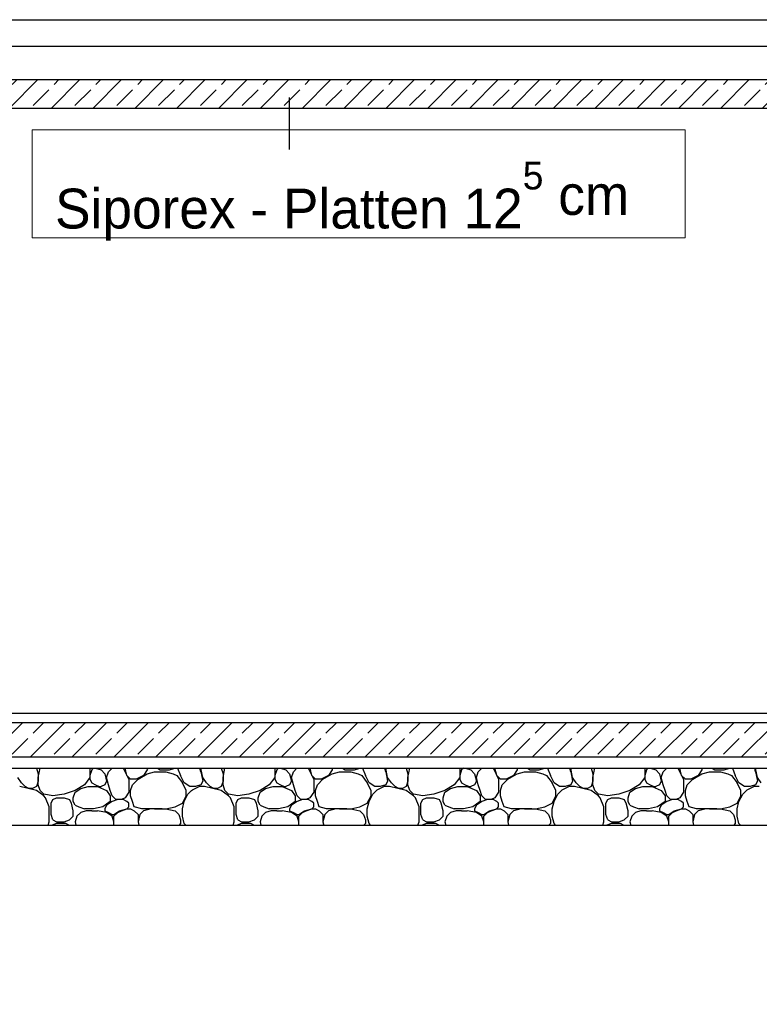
# Model space of a CAD drawing. Extents: x -73 to 359, y -4 to 85.
# Tile 66 of 149: x 50.03 to 53.28, y -0.16 to 4.17. Entities that reach past the tile are written whole.
import ezdxf

# ---------------------------------------------------------------- set-up
doc = ezdxf.new("R2010")
doc.units = 0
doc.header["$MEASUREMENT"] = 0
for name, color, linetype in [('P_BM_AUSSEN', 7, 'Continuous'), ('P_ZE_TEXT', 7, 'Continuous'), ('R_NT_DACH', 7, 'Continuous'), ('R_TR_HIDDEN', 7, 'Continuous'), ('Schraffuren', 7, 'Continuous')]:
    doc.layers.add(name, color=color, linetype=linetype)
doc.styles.add('ERSTELLTER_STIL_1', font='txt')
doc.dimstyles.new('ERSTELLTER_STIL__2', dxfattribs={"dimtxt": 0.175, "dimasz": 0.095, "dimexe": 0.18, "dimexo": 0, "dimgap": 0.09, "dimtad": 1, "dimtih": 1, "dimtoh": 1, "dimzin": 0, "dimdsep": 46, "dimtxsty": 'ERSTELLTER_STIL_1', "dimblk": 'ARROWHEAD_6', "dimblk1": 'ARROWHEAD_6', "dimblk2": 'ARROWHEAD_6', "dimcen": 0.09, "dimclrd": 7, "dimclre": 7, "dimclrt": 7, "dimadec": 0, "dimazin": 0, "dimtfac": 1, "dimtdec": 4, "dimtmove": 0, "dimatfit": 3, "dimfxl": 0, "dimtolj": 1, "dimtzin": 0, "dimarcsym": 0})
pattern_1 = [(45, (15.84666, 1.08162), (-0.09192388, 0.09192388), []), (45, (15.8007, 1.12758), (-0.09192388, 0.09192388), [0.0975, -0.0325])]

# ---------------------------------------------------------------- blocks, each defined once
blk = doc.blocks.new('*X12', base_point=(15.8467, 1.0816))
at = {"layer": 'Schraffuren', "linetype": 'Continuous'}
for p, q in [((50.1024, 0.8816), (50.1105, 0.8575)), ((50.1105, 0.8412), (50.1186, 0.8816)), ((50.338, 0.8816), (50.338, 0.8412)), ((50.3461, 0.8737), (50.338, 0.8493)), ((50.354, 0.8816), (50.3461, 0.8737)), ((50.3631, 0.8816), (50.3868, 0.8737)), ((50.3868, 0.8737), (50.403, 0.8575)), ((50.4111, 0.8412), (50.4193, 0.8656)), ((50.4193, 0.8656), (50.4353, 0.8816)), ((50.4844, 0.8816), (50.5005, 0.8493)), ((50.5005, 0.8493), (50.4925, 0.8816)), ((50.5899, 0.8737), (50.5737, 0.8493)), ((50.5919, 0.8816), (50.5899, 0.8737)), ((50.5899, 0.8575), (50.6224, 0.8656)), ((50.6224, 0.8656), (50.6712, 0.8656)), ((50.635, 0.8816), (50.6468, 0.8737)), ((50.6468, 0.8737), (50.6874, 0.8737)), ((50.6712, 0.8656), (50.7037, 0.8575)), ((50.6874, 0.8737), (50.7111, 0.8816)), ((50.7233, 0.8816), (50.7362, 0.8493)), ((50.8256, 0.8656), (50.8216, 0.8816)), ((50.8337, 0.8412), (50.8256, 0.8816)), ((50.8256, 0.8656), (50.8337, 0.825)), ((50.915, 0.8816), (50.9231, 0.8575)), ((50.9231, 0.8412), (50.9312, 0.8816)), ((51.1506, 0.8816), (51.1506, 0.8412)), ((51.1587, 0.8737), (51.1506, 0.8493)), ((51.1666, 0.8816), (51.1587, 0.8737)), ((51.1757, 0.8816), (51.1994, 0.8737)), ((51.1994, 0.8737), (51.2156, 0.8575)), ((51.2237, 0.8412), (51.2319, 0.8656)), ((51.2319, 0.8656), (51.2479, 0.8816)), ((51.297, 0.8816), (51.3131, 0.8493)), ((51.3131, 0.8493), (51.3051, 0.8816)), ((51.4025, 0.8737), (51.3863, 0.8493)), ((51.4045, 0.8816), (51.4025, 0.8737)), ((51.4025, 0.8575), (51.435, 0.8656)), ((51.435, 0.8656), (51.4838, 0.8656)), ((51.4476, 0.8816), (51.4594, 0.8737)), ((51.4594, 0.8737), (51.5, 0.8737)), ((51.4838, 0.8656), (51.5163, 0.8575)), ((51.5, 0.8737), (51.5237, 0.8816)), ((51.5359, 0.8816), (51.5488, 0.8493)), ((51.6382, 0.8656), (51.6342, 0.8816)), ((51.6463, 0.8412), (51.6382, 0.8816)), ((51.6382, 0.8656), (51.6463, 0.825)), ((51.7276, 0.8816), (51.7357, 0.8575)), ((51.7357, 0.8412), (51.7438, 0.8816)), ((51.9632, 0.8816), (51.9632, 0.8412)), ((51.9713, 0.8737), (51.9632, 0.8493)), ((51.9792, 0.8816), (51.9713, 0.8737)), ((51.9883, 0.8816), (52.012, 0.8737)), ((52.012, 0.8737), (52.0282, 0.8575)), ((52.0363, 0.8412), (52.0445, 0.8656)), ((52.0445, 0.8656), (52.0605, 0.8816)), ((52.1096, 0.8816), (52.1257, 0.8493)), ((52.1257, 0.8493), (52.1177, 0.8816)), ((52.2151, 0.8737), (52.1989, 0.8493)), ((52.2171, 0.8816), (52.2151, 0.8737)), ((52.2151, 0.8575), (52.2476, 0.8656)), ((52.2476, 0.8656), (52.2964, 0.8656)), ((52.2602, 0.8816), (52.272, 0.8737)), ((52.272, 0.8737), (52.3126, 0.8737)), ((52.2964, 0.8656), (52.3289, 0.8575)), ((52.3126, 0.8737), (52.3363, 0.8816)), ((52.3485, 0.8816), (52.3614, 0.8493)), ((52.4508, 0.8656), (52.4468, 0.8816)), ((52.4589, 0.8412), (52.4508, 0.8816)), ((52.4508, 0.8656), (52.4589, 0.825)), ((52.5402, 0.8816), (52.5483, 0.8575)), ((52.5483, 0.8412), (52.5564, 0.8816)), ((52.7758, 0.8816), (52.7758, 0.8412)), ((52.7839, 0.8737), (52.7758, 0.8493)), ((52.7918, 0.8816), (52.7839, 0.8737)), ((52.8009, 0.8816), (52.8246, 0.8737)), ((52.8246, 0.8737), (52.8408, 0.8575)), ((52.8489, 0.8412), (52.8571, 0.8656)), ((52.8571, 0.8656), (52.8731, 0.8816)), ((52.9222, 0.8816), (52.9383, 0.8493)), ((52.9383, 0.8493), (52.9303, 0.8816)), ((53.0277, 0.8737), (53.0115, 0.8493)), ((53.0297, 0.8816), (53.0277, 0.8737)), ((53.0277, 0.8575), (53.0602, 0.8656)), ((53.0602, 0.8656), (53.109, 0.8656)), ((53.0728, 0.8816), (53.0846, 0.8737)), ((53.0846, 0.8737), (53.1252, 0.8737)), ((53.109, 0.8656), (53.1415, 0.8575)), ((53.1252, 0.8737), (53.1489, 0.8816)), ((53.1611, 0.8816), (53.174, 0.8493)), ((53.2634, 0.8656), (53.2594, 0.8816)), ((53.2715, 0.8412), (53.2634, 0.8816)), ((53.2634, 0.8656), (53.2715, 0.825)), ((50.0374, 0.8168), (50.0211, 0.8412)), ((50.1105, 0.825), (50.1024, 0.8006)), ((50.1105, 0.8575), (50.1105, 0.825)), ((50.1105, 0.8087), (50.1105, 0.8412)), ((50.338, 0.8412), (50.3136, 0.8087)), ((50.338, 0.8493), (50.338, 0.8331)), ((50.338, 0.8331), (50.3461, 0.8168)), ((50.403, 0.8575), (50.4111, 0.825)), ((50.4111, 0.825), (50.403, 0.8087)), ((50.4193, 0.8087), (50.4111, 0.8412)), ((50.5005, 0.8493), (50.5087, 0.8331)), ((50.5168, 0.8331), (50.5005, 0.8493)), ((50.5087, 0.8331), (50.5087, 0.8087)), ((50.5412, 0.8331), (50.5168, 0.8331)), ((50.5249, 0.8087), (50.5493, 0.8331)), ((50.5737, 0.8493), (50.5412, 0.8331)), ((50.5493, 0.8331), (50.5899, 0.8575)), ((50.7037, 0.8575), (50.7199, 0.8493)), ((50.7199, 0.8493), (50.7443, 0.8168)), ((50.7524, 0.8168), (50.7362, 0.8493)), ((50.8337, 0.825), (50.8256, 0.8087)), ((50.85, 0.8168), (50.8337, 0.8412)), ((50.9231, 0.825), (50.915, 0.8006)), ((50.9231, 0.8575), (50.9231, 0.825)), ((50.9231, 0.8087), (50.9231, 0.8412)), ((51.1506, 0.8412), (51.1262, 0.8087)), ((51.1506, 0.8493), (51.1506, 0.8331)), ((51.1506, 0.8331), (51.1587, 0.8168)), ((51.2156, 0.8575), (51.2237, 0.825)), ((51.2237, 0.825), (51.2156, 0.8087)), ((51.2319, 0.8087), (51.2237, 0.8412)), ((51.3131, 0.8493), (51.3213, 0.8331)), ((51.3294, 0.8331), (51.3131, 0.8493)), ((51.3213, 0.8331), (51.3213, 0.8087)), ((51.3538, 0.8331), (51.3294, 0.8331)), ((51.3375, 0.8087), (51.3619, 0.8331)), ((51.3863, 0.8493), (51.3538, 0.8331)), ((51.3619, 0.8331), (51.4025, 0.8575)), ((51.5163, 0.8575), (51.5325, 0.8493)), ((51.5325, 0.8493), (51.5569, 0.8168)), ((51.565, 0.8168), (51.5488, 0.8493)), ((51.6463, 0.825), (51.6382, 0.8087)), ((51.6625, 0.8168), (51.6463, 0.8412)), ((51.7357, 0.825), (51.7276, 0.8006)), ((51.7357, 0.8575), (51.7357, 0.825)), ((51.7357, 0.8087), (51.7357, 0.8412)), ((51.9632, 0.8412), (51.9388, 0.8087)), ((51.9632, 0.8493), (51.9632, 0.8331)), ((51.9632, 0.8331), (51.9713, 0.8168)), ((52.0282, 0.8575), (52.0363, 0.825)), ((52.0363, 0.825), (52.0282, 0.8087)), ((52.0445, 0.8087), (52.0363, 0.8412)), ((52.1257, 0.8493), (52.1339, 0.8331)), ((52.142, 0.8331), (52.1257, 0.8493)), ((52.1339, 0.8331), (52.1339, 0.8087)), ((52.1664, 0.8331), (52.142, 0.8331)), ((52.1501, 0.8087), (52.1745, 0.8331)), ((52.1989, 0.8493), (52.1664, 0.8331)), ((52.1745, 0.8331), (52.2151, 0.8575)), ((52.3289, 0.8575), (52.3451, 0.8493)), ((52.3451, 0.8493), (52.3695, 0.8168)), ((52.3776, 0.8168), (52.3614, 0.8493)), ((52.4589, 0.825), (52.4508, 0.8087)), ((52.4751, 0.8168), (52.4589, 0.8412)), ((52.5483, 0.825), (52.5402, 0.8006)), ((52.5483, 0.8575), (52.5483, 0.825)), ((52.5483, 0.8087), (52.5483, 0.8412)), ((52.7758, 0.8412), (52.7514, 0.8087)), ((52.7758, 0.8493), (52.7758, 0.8331)), ((52.7758, 0.8331), (52.7839, 0.8168)), ((52.8408, 0.8575), (52.8489, 0.825)), ((52.8489, 0.825), (52.8408, 0.8087)), ((52.8571, 0.8087), (52.8489, 0.8412)), ((52.9383, 0.8493), (52.9465, 0.8331)), ((52.9546, 0.8331), (52.9383, 0.8493)), ((52.9465, 0.8331), (52.9465, 0.8087)), ((52.979, 0.8331), (52.9546, 0.8331)), ((52.9627, 0.8087), (52.9871, 0.8331)), ((53.0115, 0.8493), (52.979, 0.8331)), ((52.9871, 0.8331), (53.0277, 0.8575)), ((53.1415, 0.8575), (53.1577, 0.8493)), ((53.1577, 0.8493), (53.1821, 0.8168)), ((53.1902, 0.8168), (53.174, 0.8493)), ((53.2715, 0.825), (53.2634, 0.8087)), ((53.2877, 0.8168), (53.2715, 0.8412)), ((50.1024, 0.7843), (50.0292, 0.8006)), ((50.0536, 0.8006), (50.0374, 0.8168)), ((50.0699, 0.7925), (50.0536, 0.8006)), ((50.0861, 0.7925), (50.0699, 0.7925)), ((50.1024, 0.8006), (50.0861, 0.7925)), ((50.1349, 0.76), (50.1024, 0.7843)), ((50.1186, 0.7843), (50.1105, 0.8087)), ((50.1349, 0.7681), (50.1186, 0.7843)), ((50.273, 0.7843), (50.2243, 0.7681)), ((50.3136, 0.8087), (50.273, 0.7843)), ((50.273, 0.7762), (50.2974, 0.7925)), ((50.2974, 0.7925), (50.3299, 0.8006)), ((50.3299, 0.8006), (50.3705, 0.8006)), ((50.3461, 0.8168), (50.3624, 0.8087)), ((50.3624, 0.8087), (50.3786, 0.8006)), ((50.3705, 0.8006), (50.4111, 0.7843)), ((50.3786, 0.8006), (50.3868, 0.8006)), ((50.403, 0.8087), (50.3868, 0.8006)), ((50.4111, 0.7843), (50.4274, 0.76)), ((50.4274, 0.7843), (50.4193, 0.8087)), ((50.4355, 0.76), (50.4274, 0.7843)), ((50.5087, 0.8087), (50.5087, 0.7762)), ((50.5168, 0.7843), (50.5249, 0.8087)), ((50.5168, 0.76), (50.5168, 0.7843)), ((50.7606, 0.7843), (50.7443, 0.8168)), ((50.7768, 0.8006), (50.7524, 0.8168)), ((50.7606, 0.76), (50.7606, 0.7843)), ((50.7687, 0.7681), (50.7849, 0.7843)), ((50.7883, 0.8006), (50.7768, 0.8006)), ((50.7849, 0.7843), (50.7883, 0.786)), ((50.8012, 0.8006), (50.7883, 0.8006)), ((50.7883, 0.786), (50.8174, 0.8006)), ((50.8256, 0.8087), (50.8012, 0.8006)), ((50.8418, 0.8006), (50.8174, 0.8006)), ((50.915, 0.7843), (50.8418, 0.8006)), ((50.8662, 0.8006), (50.85, 0.8168)), ((50.8825, 0.7925), (50.8662, 0.8006)), ((50.8987, 0.7925), (50.8825, 0.7925)), ((50.915, 0.8006), (50.8987, 0.7925)), ((50.9475, 0.76), (50.915, 0.7843)), ((50.9312, 0.7843), (50.9231, 0.8087)), ((50.9475, 0.7681), (50.9312, 0.7843)), ((51.0856, 0.7843), (51.0368, 0.7681)), ((51.1262, 0.8087), (51.0856, 0.7843)), ((51.0856, 0.7762), (51.11, 0.7925)), ((51.11, 0.7925), (51.1425, 0.8006)), ((51.1425, 0.8006), (51.1831, 0.8006)), ((51.1587, 0.8168), (51.175, 0.8087)), ((51.175, 0.8087), (51.1912, 0.8006)), ((51.1831, 0.8006), (51.2237, 0.7843)), ((51.1912, 0.8006), (51.1994, 0.8006)), ((51.2156, 0.8087), (51.1994, 0.8006)), ((51.2237, 0.7843), (51.24, 0.76)), ((51.24, 0.7843), (51.2319, 0.8087)), ((51.2481, 0.76), (51.24, 0.7843)), ((51.3213, 0.8087), (51.3213, 0.7762)), ((51.3294, 0.7843), (51.3375, 0.8087)), ((51.3294, 0.76), (51.3294, 0.7843)), ((51.5732, 0.7843), (51.5569, 0.8168)), ((51.5894, 0.8006), (51.565, 0.8168)), ((51.5732, 0.76), (51.5732, 0.7843)), ((51.5813, 0.7681), (51.5975, 0.7843)), ((51.6009, 0.8006), (51.5894, 0.8006)), ((51.5975, 0.7843), (51.6009, 0.786)), ((51.6138, 0.8006), (51.6009, 0.8006)), ((51.6009, 0.786), (51.63, 0.8006)), ((51.6382, 0.8087), (51.6138, 0.8006)), ((51.6544, 0.8006), (51.63, 0.8006)), ((51.7276, 0.7843), (51.6544, 0.8006)), ((51.6788, 0.8006), (51.6625, 0.8168)), ((51.6951, 0.7925), (51.6788, 0.8006)), ((51.7113, 0.7925), (51.6951, 0.7925)), ((51.7276, 0.8006), (51.7113, 0.7925)), ((51.7601, 0.76), (51.7276, 0.7843)), ((51.7438, 0.7843), (51.7357, 0.8087)), ((51.7601, 0.7681), (51.7438, 0.7843)), ((51.8982, 0.7843), (51.8494, 0.7681)), ((51.9388, 0.8087), (51.8982, 0.7843)), ((51.8982, 0.7762), (51.9226, 0.7925)), ((51.9226, 0.7925), (51.9551, 0.8006)), ((51.9551, 0.8006), (51.9957, 0.8006)), ((51.9713, 0.8168), (51.9876, 0.8087)), ((51.9876, 0.8087), (52.0038, 0.8006)), ((51.9957, 0.8006), (52.0363, 0.7843)), ((52.0038, 0.8006), (52.012, 0.8006)), ((52.0282, 0.8087), (52.012, 0.8006)), ((52.0363, 0.7843), (52.0526, 0.76)), ((52.0526, 0.7843), (52.0445, 0.8087)), ((52.0607, 0.76), (52.0526, 0.7843)), ((52.1339, 0.8087), (52.1339, 0.7762)), ((52.142, 0.7843), (52.1501, 0.8087)), ((52.142, 0.76), (52.142, 0.7843)), ((52.3858, 0.7843), (52.3695, 0.8168)), ((52.402, 0.8006), (52.3776, 0.8168)), ((52.3858, 0.76), (52.3858, 0.7843)), ((52.3939, 0.7681), (52.4101, 0.7843)), ((52.4135, 0.8006), (52.402, 0.8006)), ((52.4101, 0.7843), (52.4135, 0.786)), ((52.4264, 0.8006), (52.4135, 0.8006)), ((52.4135, 0.786), (52.4426, 0.8006)), ((52.4508, 0.8087), (52.4264, 0.8006)), ((52.467, 0.8006), (52.4426, 0.8006)), ((52.5402, 0.7843), (52.467, 0.8006)), ((52.4914, 0.8006), (52.4751, 0.8168)), ((52.5076, 0.7925), (52.4914, 0.8006)), ((52.5239, 0.7925), (52.5076, 0.7925)), ((52.5402, 0.8006), (52.5239, 0.7925)), ((52.5727, 0.76), (52.5402, 0.7843)), ((52.5564, 0.7843), (52.5483, 0.8087)), ((52.5727, 0.7681), (52.5564, 0.7843)), ((52.7108, 0.7843), (52.662, 0.7681)), ((52.7514, 0.8087), (52.7108, 0.7843)), ((52.7108, 0.7762), (52.7352, 0.7925)), ((52.7352, 0.7925), (52.7677, 0.8006)), ((52.7677, 0.8006), (52.8083, 0.8006)), ((52.7839, 0.8168), (52.8002, 0.8087)), ((52.8002, 0.8087), (52.8164, 0.8006)), ((52.8083, 0.8006), (52.8489, 0.7843)), ((52.8164, 0.8006), (52.8246, 0.8006)), ((52.8408, 0.8087), (52.8246, 0.8006)), ((52.8489, 0.7843), (52.8652, 0.76)), ((52.8652, 0.7843), (52.8571, 0.8087)), ((52.8733, 0.76), (52.8652, 0.7843)), ((52.9465, 0.8087), (52.9465, 0.7762)), ((52.9546, 0.7843), (52.9627, 0.8087)), ((52.9546, 0.76), (52.9546, 0.7843)), ((53.1984, 0.7843), (53.1821, 0.8168)), ((53.2146, 0.8006), (53.1902, 0.8168)), ((53.1984, 0.76), (53.1984, 0.7843)), ((53.2065, 0.7681), (53.2227, 0.7843)), ((53.2261, 0.8006), (53.2146, 0.8006)), ((53.2227, 0.7843), (53.2261, 0.786)), ((53.239, 0.8006), (53.2261, 0.8006)), ((53.2261, 0.786), (53.2552, 0.8006)), ((53.2634, 0.8087), (53.239, 0.8006)), ((53.2796, 0.8006), (53.2552, 0.8006)), ((50.1755, 0.76), (50.1349, 0.7681)), ((50.143, 0.7518), (50.1349, 0.76)), ((50.1592, 0.7112), (50.143, 0.7518)), ((50.1674, 0.7275), (50.1755, 0.7437)), ((50.2243, 0.7681), (50.1755, 0.76)), ((50.1755, 0.7437), (50.1917, 0.7518)), ((50.1917, 0.7518), (50.2243, 0.7518)), ((50.2243, 0.7518), (50.2486, 0.7437)), ((50.2568, 0.7275), (50.2486, 0.7437)), ((50.2649, 0.7518), (50.273, 0.7762)), ((50.2649, 0.7356), (50.2649, 0.7518)), ((50.273, 0.7193), (50.2649, 0.7356)), ((50.4274, 0.7356), (50.3949, 0.7112)), ((50.4355, 0.7356), (50.4111, 0.7193)), ((50.4274, 0.76), (50.4274, 0.7356)), ((50.4518, 0.7437), (50.4355, 0.76)), ((50.4599, 0.7437), (50.4355, 0.7356)), ((50.4762, 0.7437), (50.4518, 0.7437)), ((50.4843, 0.7437), (50.4599, 0.7437)), ((50.4924, 0.7518), (50.4762, 0.7437)), ((50.5005, 0.7356), (50.4843, 0.7437)), ((50.5087, 0.7762), (50.4924, 0.7518)), ((50.5087, 0.7275), (50.5005, 0.7356)), ((50.5249, 0.7356), (50.5168, 0.76)), ((50.533, 0.7112), (50.5249, 0.7356)), ((50.7443, 0.7275), (50.7606, 0.76)), ((50.7443, 0.7031), (50.7524, 0.7356)), ((50.7524, 0.7356), (50.7687, 0.7681)), ((50.9881, 0.76), (50.9475, 0.7681)), ((50.9556, 0.7518), (50.9475, 0.76)), ((50.9718, 0.7112), (50.9556, 0.7518)), ((50.98, 0.7275), (50.9881, 0.7437)), ((51.0369, 0.7681), (50.9881, 0.76)), ((50.9881, 0.7437), (51.0043, 0.7518)), ((51.0043, 0.7518), (51.0368, 0.7518)), ((51.0368, 0.7518), (51.0612, 0.7437)), ((51.0694, 0.7275), (51.0612, 0.7437)), ((51.0775, 0.7518), (51.0856, 0.7762)), ((51.0775, 0.7356), (51.0775, 0.7518)), ((51.0856, 0.7193), (51.0775, 0.7356)), ((51.24, 0.7356), (51.2075, 0.7112)), ((51.2481, 0.7356), (51.2237, 0.7193)), ((51.24, 0.76), (51.24, 0.7356)), ((51.2644, 0.7437), (51.2481, 0.76)), ((51.2725, 0.7437), (51.2481, 0.7356)), ((51.2888, 0.7437), (51.2644, 0.7437)), ((51.2969, 0.7437), (51.2725, 0.7437)), ((51.305, 0.7518), (51.2888, 0.7437)), ((51.3131, 0.7356), (51.2969, 0.7437)), ((51.3213, 0.7762), (51.305, 0.7518)), ((51.3213, 0.7275), (51.3131, 0.7356)), ((51.3375, 0.7356), (51.3294, 0.76)), ((51.3456, 0.7112), (51.3375, 0.7356)), ((51.5569, 0.7275), (51.5732, 0.76)), ((51.5569, 0.7031), (51.565, 0.7356)), ((51.565, 0.7356), (51.5813, 0.7681)), ((51.8007, 0.76), (51.7601, 0.7681)), ((51.7682, 0.7518), (51.7601, 0.76)), ((51.7844, 0.7112), (51.7682, 0.7518)), ((51.7926, 0.7275), (51.8007, 0.7437)), ((51.8494, 0.7681), (51.8007, 0.76)), ((51.8007, 0.7437), (51.8169, 0.7518)), ((51.8169, 0.7518), (51.8494, 0.7518)), ((51.8494, 0.7518), (51.8738, 0.7437)), ((51.8819, 0.7275), (51.8738, 0.7437)), ((51.8901, 0.7518), (51.8982, 0.7762)), ((51.8901, 0.7356), (51.8901, 0.7518)), ((51.8982, 0.7193), (51.8901, 0.7356)), ((52.0526, 0.7356), (52.0201, 0.7112)), ((52.0607, 0.7356), (52.0363, 0.7193)), ((52.0526, 0.76), (52.0526, 0.7356)), ((52.077, 0.7437), (52.0607, 0.76)), ((52.0851, 0.7437), (52.0607, 0.7356)), ((52.1014, 0.7437), (52.077, 0.7437)), ((52.1095, 0.7437), (52.0851, 0.7437)), ((52.1176, 0.7518), (52.1014, 0.7437)), ((52.1257, 0.7356), (52.1095, 0.7437)), ((52.1339, 0.7762), (52.1176, 0.7518)), ((52.1339, 0.7275), (52.1257, 0.7356)), ((52.1501, 0.7356), (52.142, 0.76)), ((52.1582, 0.7112), (52.1501, 0.7356)), ((52.3695, 0.7275), (52.3858, 0.76)), ((52.3695, 0.7031), (52.3776, 0.7356)), ((52.3776, 0.7356), (52.3939, 0.7681)), ((52.6133, 0.76), (52.5727, 0.7681)), ((52.5808, 0.7518), (52.5727, 0.76)), ((52.597, 0.7112), (52.5808, 0.7518)), ((52.6052, 0.7275), (52.6133, 0.7437)), ((52.662, 0.7681), (52.6133, 0.76)), ((52.6133, 0.7437), (52.6295, 0.7518)), ((52.6295, 0.7518), (52.662, 0.7518)), ((52.662, 0.7518), (52.6864, 0.7437)), ((52.6945, 0.7275), (52.6864, 0.7437)), ((52.7027, 0.7518), (52.7108, 0.7762)), ((52.7027, 0.7356), (52.7027, 0.7518)), ((52.7108, 0.7193), (52.7027, 0.7356)), ((52.8652, 0.7356), (52.8327, 0.7112)), ((52.8733, 0.7356), (52.8489, 0.7193)), ((52.8652, 0.76), (52.8652, 0.7356)), ((52.8896, 0.7437), (52.8733, 0.76)), ((52.8977, 0.7437), (52.8733, 0.7356)), ((52.9139, 0.7437), (52.8896, 0.7437)), ((52.9221, 0.7437), (52.8977, 0.7437)), ((52.9302, 0.7518), (52.9139, 0.7437)), ((52.9383, 0.7356), (52.9221, 0.7437)), ((52.9465, 0.7762), (52.9302, 0.7518)), ((52.9465, 0.7275), (52.9383, 0.7356)), ((52.9627, 0.7356), (52.9546, 0.76)), ((52.9708, 0.7112), (52.9627, 0.7356)), ((53.1821, 0.7275), (53.1984, 0.76)), ((53.1821, 0.7031), (53.1902, 0.7356)), ((53.1902, 0.7356), (53.2065, 0.7681)), ((50.1592, 0.6787), (50.1592, 0.7112)), ((50.1674, 0.6787), (50.1674, 0.7275)), ((50.2649, 0.695), (50.2568, 0.7275)), ((50.2649, 0.6706), (50.2649, 0.695)), ((50.273, 0.7193), (50.2893, 0.7112)), ((50.2893, 0.7112), (50.3136, 0.7031)), ((50.3218, 0.695), (50.2974, 0.6868)), ((50.3543, 0.7031), (50.3136, 0.7031)), ((50.3461, 0.695), (50.3218, 0.695)), ((50.3461, 0.695), (50.3705, 0.695)), ((50.3949, 0.7112), (50.3543, 0.7031)), ((50.4111, 0.6868), (50.3705, 0.695)), ((50.4111, 0.7193), (50.403, 0.7031)), ((50.403, 0.7031), (50.403, 0.695)), ((50.403, 0.695), (50.4193, 0.6868)), ((50.4437, 0.6787), (50.468, 0.695)), ((50.4599, 0.6868), (50.4762, 0.695)), ((50.468, 0.695), (50.5005, 0.7031)), ((50.4762, 0.695), (50.5005, 0.7031)), ((50.5005, 0.7031), (50.5087, 0.7112)), ((50.5005, 0.7031), (50.5168, 0.7031)), ((50.5087, 0.7112), (50.5087, 0.7275)), ((50.5168, 0.7031), (50.533, 0.695)), ((50.5655, 0.7031), (50.533, 0.7112)), ((50.533, 0.695), (50.5493, 0.6787)), ((50.5737, 0.695), (50.5574, 0.6787)), ((50.6224, 0.7031), (50.5655, 0.7031)), ((50.6062, 0.7031), (50.5737, 0.695)), ((50.6549, 0.7031), (50.6062, 0.7031)), ((50.6224, 0.7031), (50.6712, 0.7031)), ((50.6712, 0.7031), (50.7118, 0.7112)), ((50.6712, 0.7031), (50.7118, 0.695)), ((50.7118, 0.7112), (50.7443, 0.7275)), ((50.7118, 0.695), (50.7281, 0.6787)), ((50.7443, 0.6706), (50.7443, 0.7031)), ((50.9718, 0.6787), (50.9718, 0.7112)), ((50.98, 0.6787), (50.98, 0.7275)), ((51.0775, 0.695), (51.0694, 0.7275)), ((51.0775, 0.6706), (51.0775, 0.695)), ((51.0856, 0.7193), (51.1019, 0.7112)), ((51.1019, 0.7112), (51.1262, 0.7031)), ((51.1344, 0.695), (51.11, 0.6868)), ((51.1669, 0.7031), (51.1262, 0.7031)), ((51.1587, 0.695), (51.1344, 0.695)), ((51.1587, 0.695), (51.1831, 0.695)), ((51.2075, 0.7112), (51.1669, 0.7031)), ((51.2237, 0.6868), (51.1831, 0.695)), ((51.2237, 0.7193), (51.2156, 0.7031)), ((51.2156, 0.7031), (51.2156, 0.695)), ((51.2156, 0.695), (51.2319, 0.6868)), ((51.2563, 0.6787), (51.2806, 0.695)), ((51.2725, 0.6868), (51.2888, 0.695)), ((51.2806, 0.695), (51.3131, 0.7031)), ((51.2888, 0.695), (51.3131, 0.7031)), ((51.3131, 0.7031), (51.3213, 0.7112)), ((51.3131, 0.7031), (51.3294, 0.7031)), ((51.3213, 0.7112), (51.3213, 0.7275)), ((51.3294, 0.7031), (51.3456, 0.695)), ((51.3781, 0.7031), (51.3456, 0.7112)), ((51.3456, 0.695), (51.3619, 0.6787)), ((51.3863, 0.695), (51.37, 0.6787)), ((51.435, 0.7031), (51.3781, 0.7031)), ((51.4188, 0.7031), (51.3863, 0.695)), ((51.4675, 0.7031), (51.4188, 0.7031)), ((51.435, 0.7031), (51.4838, 0.7031)), ((51.4838, 0.7031), (51.5244, 0.7112)), ((51.4838, 0.7031), (51.5244, 0.695)), ((51.5244, 0.7112), (51.5569, 0.7275)), ((51.5244, 0.695), (51.5407, 0.6787)), ((51.5569, 0.6706), (51.5569, 0.7031)), ((51.7844, 0.6787), (51.7844, 0.7112)), ((51.7926, 0.6787), (51.7926, 0.7275)), ((51.8901, 0.695), (51.8819, 0.7275)), ((51.8901, 0.6706), (51.8901, 0.695)), ((51.8982, 0.7193), (51.9145, 0.7112)), ((51.9145, 0.7112), (51.9388, 0.7031)), ((51.947, 0.695), (51.9226, 0.6868)), ((51.9795, 0.7031), (51.9388, 0.7031)), ((51.9713, 0.695), (51.947, 0.695)), ((51.9713, 0.695), (51.9957, 0.695)), ((52.0201, 0.7112), (51.9795, 0.7031)), ((52.0363, 0.6868), (51.9957, 0.695)), ((52.0363, 0.7193), (52.0282, 0.7031)), ((52.0282, 0.7031), (52.0282, 0.695)), ((52.0282, 0.695), (52.0445, 0.6868)), ((52.0688, 0.6787), (52.0932, 0.695)), ((52.0851, 0.6868), (52.1014, 0.695)), ((52.0932, 0.695), (52.1257, 0.7031)), ((52.1014, 0.695), (52.1257, 0.7031)), ((52.1257, 0.7031), (52.1339, 0.7112)), ((52.1257, 0.7031), (52.142, 0.7031)), ((52.1339, 0.7112), (52.1339, 0.7275)), ((52.142, 0.7031), (52.1582, 0.695)), ((52.1907, 0.7031), (52.1582, 0.7112)), ((52.1582, 0.695), (52.1745, 0.6787)), ((52.1989, 0.695), (52.1826, 0.6787)), ((52.2476, 0.7031), (52.1907, 0.7031)), ((52.2314, 0.7031), (52.1989, 0.695)), ((52.2801, 0.7031), (52.2314, 0.7031)), ((52.2476, 0.7031), (52.2964, 0.7031)), ((52.2964, 0.7031), (52.337, 0.7112)), ((52.2964, 0.7031), (52.337, 0.695)), ((52.337, 0.7112), (52.3695, 0.7275)), ((52.337, 0.695), (52.3533, 0.6787)), ((52.3695, 0.6706), (52.3695, 0.7031)), ((52.597, 0.6787), (52.597, 0.7112)), ((52.6052, 0.6787), (52.6052, 0.7275)), ((52.7027, 0.695), (52.6945, 0.7275)), ((52.7027, 0.6706), (52.7027, 0.695)), ((52.7108, 0.7193), (52.7271, 0.7112)), ((52.7271, 0.7112), (52.7514, 0.7031)), ((52.7596, 0.695), (52.7352, 0.6868)), ((52.7921, 0.7031), (52.7514, 0.7031)), ((52.7839, 0.695), (52.7596, 0.695)), ((52.7839, 0.695), (52.8083, 0.695)), ((52.8327, 0.7112), (52.7921, 0.7031)), ((52.8489, 0.6868), (52.8083, 0.695)), ((52.8489, 0.7193), (52.8408, 0.7031)), ((52.8408, 0.7031), (52.8408, 0.695)), ((52.8408, 0.695), (52.8571, 0.6868)), ((52.8814, 0.6787), (52.9058, 0.695)), ((52.8977, 0.6868), (52.9139, 0.695)), ((52.9058, 0.695), (52.9383, 0.7031)), ((52.9139, 0.695), (52.9383, 0.7031)), ((52.9383, 0.7031), (52.9465, 0.7112)), ((52.9383, 0.7031), (52.9546, 0.7031)), ((52.9465, 0.7112), (52.9465, 0.7275)), ((52.9546, 0.7031), (52.9708, 0.695)), ((53.0033, 0.7031), (52.9708, 0.7112)), ((52.9708, 0.695), (52.9871, 0.6787)), ((53.0115, 0.695), (52.9952, 0.6787)), ((53.0602, 0.7031), (53.0033, 0.7031)), ((53.044, 0.7031), (53.0115, 0.695)), ((53.0927, 0.7031), (53.044, 0.7031)), ((53.0602, 0.7031), (53.109, 0.7031)), ((53.109, 0.7031), (53.1496, 0.7112)), ((53.109, 0.7031), (53.1496, 0.695)), ((53.1496, 0.7112), (53.1821, 0.7275)), ((53.1496, 0.695), (53.1659, 0.6787)), ((53.1821, 0.6706), (53.1821, 0.7031)), ((50.1592, 0.6462), (50.1592, 0.6787)), ((50.1755, 0.6543), (50.1674, 0.6787)), ((50.1755, 0.6543), (50.1917, 0.6462)), ((50.2243, 0.6462), (50.2486, 0.6543)), ((50.2486, 0.6543), (50.2649, 0.6706)), ((50.2811, 0.6706), (50.273, 0.6462)), ((50.2974, 0.6868), (50.2811, 0.6706)), ((50.4355, 0.6706), (50.4111, 0.6868)), ((50.4193, 0.6868), (50.4355, 0.6787)), ((50.4355, 0.6787), (50.4437, 0.6787)), ((50.4437, 0.6462), (50.4355, 0.6706)), ((50.4437, 0.6706), (50.4599, 0.6868)), ((50.4437, 0.6462), (50.4437, 0.6706)), ((50.5493, 0.6787), (50.5493, 0.6462)), ((50.5574, 0.6787), (50.5493, 0.6462)), ((50.7281, 0.6787), (50.7362, 0.6543)), ((50.7362, 0.6543), (50.7362, 0.6381)), ((50.7524, 0.6381), (50.7443, 0.6706)), ((50.9718, 0.6462), (50.9718, 0.6787)), ((50.9881, 0.6543), (50.98, 0.6787)), ((50.9881, 0.6543), (51.0043, 0.6462)), ((51.0368, 0.6462), (51.0612, 0.6543)), ((51.0612, 0.6543), (51.0775, 0.6706)), ((51.0937, 0.6706), (51.0856, 0.6462)), ((51.11, 0.6868), (51.0937, 0.6706)), ((51.2481, 0.6706), (51.2237, 0.6868)), ((51.2319, 0.6868), (51.2481, 0.6787)), ((51.2481, 0.6787), (51.2563, 0.6787)), ((51.2563, 0.6462), (51.2481, 0.6706)), ((51.2563, 0.6706), (51.2725, 0.6868)), ((51.2563, 0.6462), (51.2563, 0.6706)), ((51.3619, 0.6787), (51.3619, 0.6462)), ((51.37, 0.6787), (51.3619, 0.6462)), ((51.5407, 0.6787), (51.5488, 0.6543)), ((51.5488, 0.6543), (51.5488, 0.6381)), ((51.565, 0.6381), (51.5569, 0.6706)), ((51.7844, 0.6462), (51.7844, 0.6787)), ((51.8007, 0.6543), (51.7926, 0.6787)), ((51.8007, 0.6543), (51.8169, 0.6462)), ((51.8494, 0.6462), (51.8738, 0.6543)), ((51.8738, 0.6543), (51.8901, 0.6706)), ((51.9063, 0.6706), (51.8982, 0.6462)), ((51.9226, 0.6868), (51.9063, 0.6706)), ((52.0607, 0.6706), (52.0363, 0.6868)), ((52.0445, 0.6868), (52.0607, 0.6787)), ((52.0607, 0.6787), (52.0688, 0.6787)), ((52.0688, 0.6462), (52.0607, 0.6706)), ((52.0688, 0.6706), (52.0851, 0.6868)), ((52.0688, 0.6462), (52.0688, 0.6706)), ((52.1745, 0.6787), (52.1745, 0.6462)), ((52.1826, 0.6787), (52.1745, 0.6462)), ((52.3533, 0.6787), (52.3614, 0.6543)), ((52.3614, 0.6543), (52.3614, 0.6381)), ((52.3776, 0.6381), (52.3695, 0.6706)), ((52.597, 0.6462), (52.597, 0.6787)), ((52.6133, 0.6543), (52.6052, 0.6787)), ((52.6133, 0.6543), (52.6295, 0.6462)), ((52.662, 0.6462), (52.6864, 0.6543)), ((52.6864, 0.6543), (52.7027, 0.6706)), ((52.7189, 0.6706), (52.7108, 0.6462)), ((52.7352, 0.6868), (52.7189, 0.6706)), ((52.8733, 0.6706), (52.8489, 0.6868)), ((52.8571, 0.6868), (52.8733, 0.6787)), ((52.8733, 0.6787), (52.8814, 0.6787)), ((52.8814, 0.6462), (52.8733, 0.6706)), ((52.8814, 0.6706), (52.8977, 0.6868)), ((52.8814, 0.6462), (52.8814, 0.6706)), ((52.9871, 0.6787), (52.9871, 0.6462)), ((52.9952, 0.6787), (52.9871, 0.6462)), ((53.1659, 0.6787), (53.174, 0.6543)), ((53.174, 0.6543), (53.174, 0.6381)), ((53.1902, 0.6381), (53.1821, 0.6706)), ((50.1544, 0.6316), (50.1592, 0.6462)), ((50.1917, 0.6381), (50.1724, 0.6316)), ((50.1917, 0.6462), (50.2243, 0.6462)), ((50.2324, 0.6381), (50.1917, 0.6381)), ((50.2453, 0.6316), (50.2324, 0.6381)), ((50.273, 0.6462), (50.2767, 0.6316)), ((50.4437, 0.6316), (50.4437, 0.6462)), ((50.5493, 0.6462), (50.5522, 0.6316)), ((50.5493, 0.6462), (50.5529, 0.6316)), ((50.7362, 0.6381), (50.7297, 0.6316)), ((50.7589, 0.6316), (50.7524, 0.6381)), ((50.967, 0.6316), (50.9718, 0.6462)), ((51.0043, 0.6381), (50.985, 0.6316)), ((51.0043, 0.6462), (51.0368, 0.6462)), ((51.045, 0.6381), (51.0043, 0.6381)), ((51.0579, 0.6316), (51.045, 0.6381)), ((51.0856, 0.6462), (51.0892, 0.6316)), ((51.2563, 0.6316), (51.2563, 0.6462)), ((51.3619, 0.6462), (51.3648, 0.6316)), ((51.3619, 0.6462), (51.3655, 0.6316)), ((51.5488, 0.6381), (51.5423, 0.6316)), ((51.5715, 0.6316), (51.565, 0.6381)), ((51.7796, 0.6316), (51.7844, 0.6462)), ((51.8169, 0.6381), (51.7976, 0.6316)), ((51.8169, 0.6462), (51.8494, 0.6462)), ((51.8576, 0.6381), (51.8169, 0.6381)), ((51.8705, 0.6316), (51.8576, 0.6381)), ((51.8982, 0.6462), (51.9018, 0.6316)), ((52.0688, 0.6316), (52.0688, 0.6462)), ((52.1745, 0.6462), (52.1774, 0.6316)), ((52.1745, 0.6462), (52.1781, 0.6316)), ((52.3614, 0.6381), (52.3549, 0.6316)), ((52.3841, 0.6316), (52.3776, 0.6381)), ((52.5922, 0.6316), (52.597, 0.6462)), ((52.6295, 0.6381), (52.6102, 0.6316)), ((52.6295, 0.6462), (52.662, 0.6462)), ((52.6702, 0.6381), (52.6295, 0.6381)), ((52.6831, 0.6316), (52.6702, 0.6381)), ((52.7108, 0.6462), (52.7144, 0.6316)), ((52.8814, 0.6316), (52.8814, 0.6462)), ((52.9871, 0.6462), (52.99, 0.6316)), ((52.9871, 0.6462), (52.9907, 0.6316)), ((53.174, 0.6381), (53.1675, 0.6316)), ((53.1967, 0.6316), (53.1902, 0.6381))]:
    blk.add_line(p, q, dxfattribs=at)
blk = doc.blocks.new('Schraffur_1_6', base_point=(15.8467, 1.0816))
at = {"layer": 'Schraffuren', "color": 255, "linetype": 'Continuous', "lineweight": 18}
for p, q in [((54.7617, 0.8816), (48.9317, 0.8816)), ((48.9317, 0.6316), (54.7617, 0.6316))]:
    blk.add_line(p, q, dxfattribs=at)
at = {"layer": 'Schraffuren', "linetype": 'Continuous'}
blk.add_blockref('*X12', (15.8467, 1.0816), dxfattribs=at)
blk = doc.blocks.new('*D23', base_point=(15.8467, 1.0816))
at = {"layer": 'P_BM_AUSSEN', "linetype": 'Continuous'}
for p, q in [((48.4817, -1.1121), (48.4817, -0.9246)), ((55.2117, -1.1121), (55.2117, -0.9246)), ((48.5317, -0.9684), (48.4317, -1.0684)), ((55.1617, -1.0684), (55.2617, -0.9684)), ((48.4067, -1.0184), (48.4817, -1.0184)), ((48.4817, -1.0184), (55.2117, -1.0184)), ((55.2117, -1.0184), (55.2867, -1.0184))]:
    blk.add_line(p, q, dxfattribs=at)
at = {"layer": 'P_BM_AUSSEN', "insert": (51.6139, -0.9834), "char_height": 0.175, "attachment_point": 7, "style": 'ERSTELLTER_STIL_1'}
blk.add_mtext('{6,73}', dxfattribs=at)
blk = doc.blocks.new('ARROWHEAD_6')
at = {"color": 0, "linetype": 'Continuous', "lineweight": 0}
for p, q in [((-0.5, -0.5), (0.5, 0.5)), ((0, 0), (-1, 0))]:
    blk.add_line(p, q, dxfattribs=at)

msp = doc.modelspace()

# ---------------------------------------------------------------- hatches: boundary and pattern name
at = {"layer": 'Schraffuren', "linetype": 'Continuous'}
h = msp.add_hatch(dxfattribs=at)
h.set_pattern_fill('Beton__Stahlbeton_0006', color=256, style=0, pattern_type=2)
h.set_pattern_definition(pattern_1)
h.paths.add_polyline_path([(48.8466, 4.0816), (48.8467, 4.0816), (48.8467, 4.0816), (48.4817, 4.0816), (48.4817, 3.7816), (55.0867, 3.7816), (55.0867, 3.9066), (48.8467, 3.9066), (48.8467, 3.9241), (48.8466, 3.9243)], flags=0)
h = msp.add_hatch(dxfattribs=at)
h.set_pattern_fill('Beton__Stahlbeton_0006', color=256, style=0, pattern_type=2)
h.set_pattern_definition(pattern_1)
h.paths.add_polyline_path([(48.9317, 0.9316), (54.7617, 0.9316), (54.7617, -0.0184), (55.2117, -0.0184), (55.2117, 1.0816), (48.4817, 1.0816), (48.4817, -0.0184), (48.9317, -0.0184)], flags=0)

# ---------------------------------------------------------------- linework, layer by layer
at = {"layer": 'P_ZE_TEXT', "linetype": 'Continuous'}
msp.add_line((51.2145, 3.6002), (51.2145, 3.8278), dxfattribs=at)
at = {"layer": 'P_ZE_TEXT', "color": 255, "linetype": 'Continuous', "lineweight": 18, "flags": 128}
msp.add_lwpolyline([(50.0846, 3.6866), (52.9531, 3.6866), (52.9531, 3.2116), (50.0846, 3.2116)], close=True, dxfattribs=at)
at = {"layer": 'R_NT_DACH', "linetype": 'Continuous'}
for p, q in [((48.8853, 4.1699), (54.8088, 4.1699)), ((48.8853, 4.0537), (54.8115, 4.0537))]:
    msp.add_line(p, q, dxfattribs=at)
at = {"layer": 'R_TR_HIDDEN', "linetype": 'Continuous'}
for p, q in [((48.8467, 3.9066), (55.0867, 3.9066)), ((48.8467, 3.9066), (54.8467, 3.9066)), ((48.4817, 3.7816), (55.0867, 3.7816)), ((55.2117, 1.0816), (48.4817, 1.0816)), ((54.8467, 1.1216), (48.4955, 1.1216)), ((48.9317, 0.9316), (54.7617, 0.9316)), ((48.9317, 0.8816), (54.7617, 0.8816)), ((48.9317, 0.6316), (54.7617, 0.6316))]:
    msp.add_line(p, q, dxfattribs=at)
at = {"layer": 'Schraffuren', "color": 255, "linetype": 'Continuous', "lineweight": 18, "flags": 128}
for points in [[(48.8466, 4.0816), (48.8467, 4.0816), (48.8467, 4.0816), (48.4817, 4.0816), (48.4817, 3.7816), (55.0867, 3.7816), (55.0867, 3.9066), (48.8467, 3.9066), (48.8467, 3.9241), (48.8466, 3.9243)], [(48.9317, 0.9316), (54.7617, 0.9316), (54.7617, -0.0184), (55.2117, -0.0184), (55.2117, 1.0816), (48.4817, 1.0816), (48.4817, -0.0184), (48.9317, -0.0184)]]:
    msp.add_lwpolyline(points, close=True, dxfattribs=at)

# ---------------------------------------------------------------- block references
at = {"layer": 'Schraffuren', "linetype": 'Continuous'}
msp.add_blockref('Schraffur_1_6', (15.8467, 1.0816), dxfattribs=at)

# ---------------------------------------------------------------- texts
at = {"layer": 'P_ZE_TEXT', "linetype": 'Continuous', "insert": (50.1846, 3.5466), "char_height": 0.175, "attachment_point": 1, "style": 'ERSTELLTER_STIL_1'}
msp.add_mtext('{Siporex - Platten 12\\A1{\\H0.7x;\\S5^  ;} cm }', dxfattribs=at)

# ---------------------------------------------------------------- dimensions: what is measured, and where the dimension line sits
at = {"layer": 'P_BM_AUSSEN', "linetype": 'Continuous'}
dim = msp.add_linear_dim(base=(48.4817, -1.0184), p1=(48.4817, -0.0184), p2=(55.2117, -0.0184), dimstyle='ERSTELLTER_STIL__2', dxfattribs=at)
dim.commit()
dim.dimension.update_dxf_attribs({"geometry": '*D23', "text_midpoint": (51.8435, -0.8959)})

doc.saveas('drawing.dxf')
